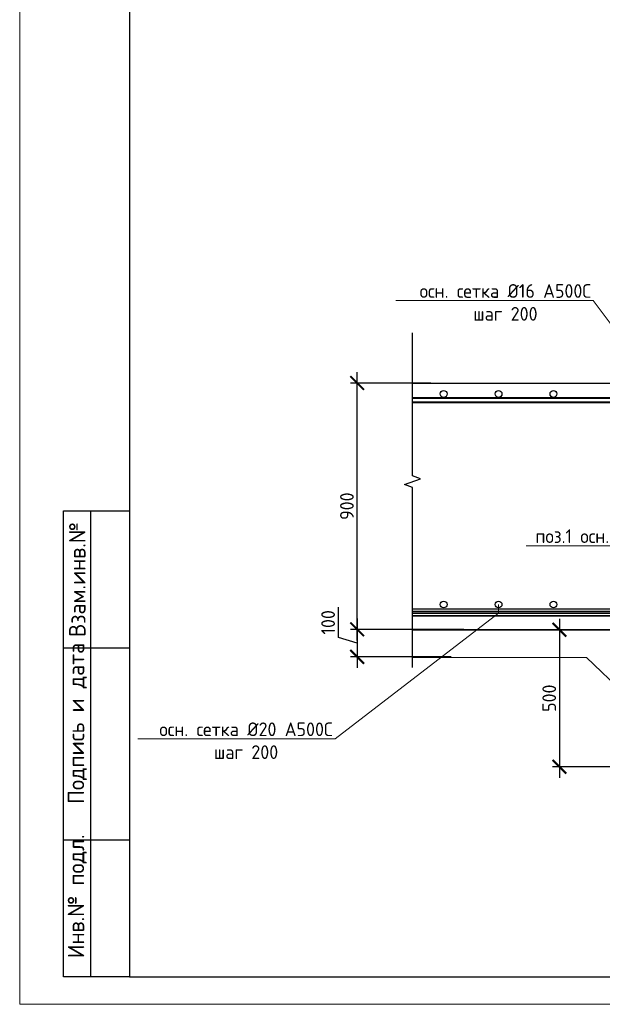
# Model space of a CAD drawing. Header units: millimetres. Extents: x -56135 to 1694203, y -446411 to -23139.
# Tile 153 of 256: x 828152 to 838776, y -194930 to -176969. Entities that reach past the tile are written whole.
import ezdxf
from ezdxf import colors
from ezdxf.entities.mleader import LeaderData, LeaderLine
from ezdxf.enums import TextEntityAlignment as Align
from ezdxf.math import Vec2, Vec3

# ---------------------------------------------------------------- set-up
doc = ezdxf.new("R2010")
doc.units = ezdxf.units.MM
for name, color, linetype, lineweight in [('подоснова', 151, 'Continuous', 5), ('РАЗМЕРЫ', 1, 'Continuous', 9), ('Текст', 7, 'Continuous', 25), ('ТОНКИЕ', 7, 'Continuous', 9)]:
    doc.layers.add(name, color=color, linetype=linetype, lineweight=lineweight)
doc.layers.add('ТОЛСТЫЕ_ОСНОВНЫЕ', color=6, linetype='Continuous')
doc.styles.add('GOST-2.304_Type-B', font='GOST_Common.ttf')
doc.styles.add('style1', font='GOST_Common.ttf', dxfattribs={"height": 500})
doc.dimstyles.new('СПДС', dxfattribs={"dimscale": 100, "dimtxt": 2.5, "dimasz": 2.5, "dimexe": 1.25, "dimexo": 0, "dimtad": 1, "dimdec": 0, "dimtxsty": 'GOST-2.304_Type-B', "dimblk": 'ARCHTICK', "dimcen": 2.5, "dimdle": 2, "dimadec": 0, "dimazin": 2, "dimtfac": 0.75, "dimtdec": 0, "dimtmove": 1, "dimatfit": 3, "dimfxl": 1, "dimtolj": 1, "dimarcsym": 1})

# ---------------------------------------------------------------- blocks, each defined once
blk = doc.blocks.new('*U43')
at = {"layer": 'ТОЛСТЫЕ_ОСНОВНЫЕ'}
for p, q in [((8, 5), (8, 90)), ((8, 90), (20, 90)), ((13, 5), (13, 90)), ((8, 65), (20, 65)), ((8, 30), (20, 30)), ((20, 5), (8, 5))]:
    blk.add_line(p, q, dxfattribs=at)
at = {"layer": 'ТОЛСТЫЕ_ОСНОВНЫЕ', "color": 6}
blk.add_lwpolyline([(20, 5), (886, 5), (886, 415), (20, 415)], close=True, dxfattribs=at)
at = {"layer": 'ТОНКИЕ'}
blk.add_lwpolyline([(0, 0), (891, 0), (891, 420), (0, 420)], close=True, dxfattribs=at)
at = {"layer": 'Текст', "style": 'style1'}
for s, p in [('Взам.инв.№', (10.5, 77.5)), ('Подпись и дата', (10.5, 51.25)), ('Инв.№ подл.', (10.5, 19.7))]:
    blk.add_text(s, height=3, rotation=90, dxfattribs=at).set_placement(p, align=Align.MIDDLE)
blk = doc.blocks.new('_None')
blk = doc.blocks.new('_ArchTick')
at = {"color": 0, "linetype": 'ByBlock', "const_width": 0.15}
blk.add_lwpolyline([(-0.5, -0.5), (0.5, 0.5)], dxfattribs=at)
blk = doc.blocks.new('*D1478')
at = {"layer": 'DEFPOINTS', "color": 0, "transparency": 16777216}
for p in [(836253, -188091), (834307, -188591), (836020, -188591)]:
    blk.add_point(p, dxfattribs=at)
at = {"layer": 'РАЗМЕРЫ', "color": 0, "lineweight": -2, "transparency": 16777216}
for p, q in [((833963, -188238), (833963, -187688)), ((834307, -187891), (834307, -188791)), ((836253, -188091), (834182, -188091)), ((834307, -188341), (833963, -188238)), ((836020, -188591), (834182, -188591))]:
    blk.add_line(p, q, dxfattribs=at)
at = {"layer": 'РАЗМЕРЫ', "color": 0, "lineweight": -2, "transparency": 16777216, "xscale": 250, "yscale": 250, "zscale": 250}
for p, rotation in [((834307, -188091), 90), ((834307, -188591), 270)]:
    blk.add_blockref('_ArchTick', p, dxfattribs=dict(at, rotation=rotation))
at = {"layer": 'РАЗМЕРЫ', "color": 0, "transparency": 16777216, "insert": (833776, -187963), "char_height": 250, "attachment_point": 5, "rotation": 90, "style": 'GOST-2.304_Type-B'}
blk.add_mtext('\\A1;100', dxfattribs=at)
blk = doc.blocks.new('*D1481')
at = {"layer": 'DEFPOINTS', "color": 0, "transparency": 16777216}
for p in [(834307, -183597), (835652, -183597), (835385, -188091)]:
    blk.add_point(p, dxfattribs=at)
at = {"layer": 'РАЗМЕРЫ', "color": 0, "lineweight": -2, "transparency": 16777216}
for p, q in [((834307, -188291), (834307, -183397)), ((835652, -183597), (834182, -183597)), ((835385, -188091), (834182, -188091))]:
    blk.add_line(p, q, dxfattribs=at)
at = {"layer": 'РАЗМЕРЫ', "color": 0, "lineweight": -2, "transparency": 16777216, "xscale": 250, "yscale": 250, "zscale": 250}
for p, rotation in [((834307, -183597), 90), ((834307, -188091), 270)]:
    blk.add_blockref('_ArchTick', p, dxfattribs=dict(at, rotation=rotation))
at = {"layer": 'РАЗМЕРЫ', "color": 0, "transparency": 16777216, "insert": (834119, -185844), "char_height": 250, "attachment_point": 5, "rotation": 90, "style": 'GOST-2.304_Type-B'}
blk.add_mtext('\\A1;900', dxfattribs=at)
blk = doc.blocks.new('*D1482')
at = {"layer": 'DEFPOINTS', "color": 0, "transparency": 16777216}
for p in [(839023, -188097), (837995, -190597), (841867, -190597)]:
    blk.add_point(p, dxfattribs=at)
at = {"layer": 'РАЗМЕРЫ', "color": 0, "lineweight": -2, "transparency": 16777216}
for p, q in [((837995, -187897), (837995, -190797)), ((839023, -188097), (837870, -188097)), ((841867, -190597), (837870, -190597))]:
    blk.add_line(p, q, dxfattribs=at)
at = {"layer": 'РАЗМЕРЫ', "color": 0, "lineweight": -2, "transparency": 16777216, "xscale": 250, "yscale": 250, "zscale": 250}
for p, rotation in [((837995, -188097), 90), ((837995, -190597), 270)]:
    blk.add_blockref('_ArchTick', p, dxfattribs=dict(at, rotation=rotation))
at = {"layer": 'РАЗМЕРЫ', "color": 0, "transparency": 16777216, "insert": (837808, -189347), "char_height": 250, "attachment_point": 5, "rotation": 90, "style": 'GOST-2.304_Type-B'}
blk.add_mtext('\\A1;500', dxfattribs=at)

msp = doc.modelspace()

# ---------------------------------------------------------------- linework, layer by layer
at = {"color": 0, "linetype": 'Continuous', "elevation": -7.2}
msp.add_lwpolyline([(835314.5, -188784.2), (835314.5, -185504.8), (835166.1, -185450.8), (835462.9, -185342.8), (835314.5, -185288.8), (835314.5, -182681.2)], dxfattribs=at)
at = {"lineweight": 35}
for points in [[(857737.4, -187760.4), (853893.7, -187760.4), (851388.3, -190265.9), (841660.1, -190265.9), (839160.1, -187765.9), (835314.5, -187765.9)], [(857737.4, -187840.4), (853926.8, -187840.4), (851421.4, -190345.9), (841627, -190345.9), (839127, -187845.9), (835314.5, -187845.9)], [(857737.4, -188091.1), (854030.7, -188091.1), (851525.2, -190596.6), (841523.2, -190596.6), (839023.2, -188096.6), (835314.5, -188096.6)]]:
    msp.add_lwpolyline(points, dxfattribs=at)
at = {"layer": 'РАЗМЕРЫ', "color": 252, "linetype": 'Continuous', "lineweight": 30, "true_color": 0x939598}
for p, q in [((835314.5, -183596.6), (844523.2, -183596.6)), ((835314.5, -187716.6), (844398.2, -187716.6)), ((835314.5, -187796.6), (844398.2, -187796.6))]:
    msp.add_line(p, q, dxfattribs=at)
at = {"layer": 'РАЗМЕРЫ', "color": 0, "linetype": 'Continuous', "lineweight": 40}
for p, q in [((835314.5, -183868.4), (844398.2, -183868.4)), ((835314.5, -183948.4), (844398.2, -183948.4))]:
    msp.add_line(p, q, dxfattribs=at)
at = {"layer": 'РАЗМЕРЫ', "color": 1}
msp.add_line((835311, -188604.1, -7.2), (838490, -188604.1, 11.4), dxfattribs=at)
at = {"layer": 'РАЗМЕРЫ'}
msp.add_line((841087.7, -191096.6), (838490, -188604.1, 11.4), dxfattribs=at)
at = {"layer": 'РАЗМЕРЫ', "color": 252, "linetype": 'Continuous', "lineweight": 30, "true_color": 0x939598}
for centre in [(835882.5, -183796), (836884, -183796), (837885.5, -183796), (835882.5, -187637.1), (836884, -187637.1), (837885.5, -187637.1)]:
    msp.add_circle(centre, 62.5, dxfattribs=at)

# ---------------------------------------------------------------- block references
at = {"xscale": 100, "yscale": 100, "zscale": 100}
msp.add_blockref('*U43', (828151.6, -194930.4), dxfattribs=at)

# ---------------------------------------------------------------- dimensions: what is measured, and where the dimension line sits
at = {"layer": 'РАЗМЕРЫ'}
for base, p1, p2, picture, middle in [((834306.8, -183596.6), (835384.5, -188091.1), (835652.1, -183596.6), '*D1481', (834119.3, -185843.9)), ((834306.8, -188591.1), (836253.2, -188091.1), (836020.3, -188591.1), '*D1478', (833775.6, -188175.5)), ((837995.1, -190596.6), (839023.2, -188096.6), (841867, -190596.6), '*D1482', (837807.6, -189346.6))]:
    dim = msp.add_linear_dim(base=base, p1=p1, p2=p2, angle=90, dimstyle='СПДС', override={"dimlfac": 0.2, "dimrnd": 10}, dxfattribs=at)
    dim.commit()
    dim.dimension.update_dxf_attribs({"geometry": picture, "text_midpoint": middle})

# ---------------------------------------------------------------- leaders
at = {"layer": 'подоснова', "color": 4, "ltscale": 0.3}
ml = msp.add_multileader_mtext('Standard', dxfattribs=at)
ml.set_content('{\\C2;осн. сетка %%C16 А500С \\Pшаг 200}', color=4, style='GOST-2.304_Type-B')
ml.set_leader_properties(color=256, linetype='ByLayer', lineweight=15)
ml.set_arrow_properties(name='NONE')
ml.build(insert=Vec2(0, 0))
ml.multileader.update_dxf_attribs({"text_left_attachment_type": 6, "text_right_attachment_type": 6, "dogleg_length": 0.1, "arrow_head_size": 18})
ctx = ml.context
ctx.base_point, ctx.char_height, ctx.arrow_head_size, ctx.landing_gap_size, ctx.plane_origin = Vec3(835410.8, -182093), 250, 18, 20, Vec3(841994.5, -179525.2)
ctx.left_attachment, ctx.right_attachment, ctx.text_align_type = 6, 6, 1
notes = []
notes.append((ctx, [(0, (1, 1, 0), (838607.7, -182093), (-1, 0), 0.1, [(1, [(839670.9, -183908.6), (839888.4, -183796)], 0, [])])]))
ctx.mtext.insert, ctx.mtext.width, ctx.mtext.alignment, ctx.mtext.flow_direction = Vec3(837009.2, -181793), 4075.871, 2, 5
ml = msp.add_multileader_mtext('Standard', dxfattribs=at)
ml.set_content('{\\C2;поз.1 осн. сетка %%C16 А500С \\Pшаг 200}', color=4, style='GOST-2.304_Type-B')
ml.set_leader_properties(color=256, linetype='ByLayer', lineweight=15)
ml.set_arrow_properties(name='NONE')
ml.build(insert=Vec2(0, 0))
ml.multileader.update_dxf_attribs({"text_left_attachment_type": 6, "text_right_attachment_type": 6, "dogleg_length": 0.1, "arrow_head_size": 18})
ctx = ml.context
ctx.base_point, ctx.char_height, ctx.arrow_head_size, ctx.landing_gap_size, ctx.plane_origin = Vec3(837531.8, -186565.4), 250, 18, 20, Vec3(844913.6, -183997.6)
ctx.left_attachment, ctx.right_attachment, ctx.text_align_type = 6, 6, 1
notes.append((ctx, [(0, (1, 1, 0), (841526.8, -186565.4), (-1, 0), 0.1, [(1, [(842638.5, -188117.2), (842454.9, -188268.4)], 0, [])])]))
ctx.mtext.insert, ctx.mtext.width, ctx.mtext.alignment, ctx.mtext.flow_direction = Vec3(839529.2, -186265.4), 4075.871, 2, 5
ml = msp.add_multileader_mtext('Standard', dxfattribs=at)
ml.set_content('{\\C2;осн. сетка %%C20 А500С \\Pшаг 200}', color=4, style='GOST-2.304_Type-B')
ml.set_leader_properties(color=256, linetype='ByLayer', lineweight=15)
ml.set_arrow_properties(name='NONE')
ml.build(insert=Vec2(0, 0))
ml.multileader.update_dxf_attribs({"text_left_attachment_type": 6, "text_right_attachment_type": 6, "dogleg_length": 0.1, "arrow_head_size": 18})
ctx = ml.context
ctx.base_point, ctx.char_height, ctx.arrow_head_size, ctx.landing_gap_size, ctx.plane_origin = Vec3(830656.2, -190088.7), 250, 18, 20, Vec3(839141, -188150.9)
ctx.left_attachment, ctx.right_attachment, ctx.text_align_type = 6, 6, 1
notes.append((ctx, [(0, (1, 1, 0), (833903.1, -190088.7), (-1, 0), 0.1, [(1, [(836884, -187637.1), (836884.4, -187796.6)], 0, [])])]))
ctx.mtext.insert, ctx.mtext.width, ctx.mtext.alignment, ctx.mtext.flow_direction = Vec3(832279.6, -189788.7), 4075.871, 2, 5
for ctx, leaders in notes:
    for number, flags, end, landing, length, lines in leaders:
        leader = LeaderData()
        leader.index, (leader.has_last_leader_line, leader.has_dogleg_vector, leader.attachment_direction) = number, flags
        leader.last_leader_point, leader.dogleg_vector, leader.dogleg_length = Vec3(end), Vec3(landing), length
        for number, points, colour, breaks in lines:
            line = LeaderLine()
            line.index, line.vertices, line.color, line.breaks = number, Vec3.list(points), colors.encode_raw_color(colour), breaks
            leader.lines.append(line)
        ctx.leaders.append(leader)

doc.saveas('drawing.dxf')
